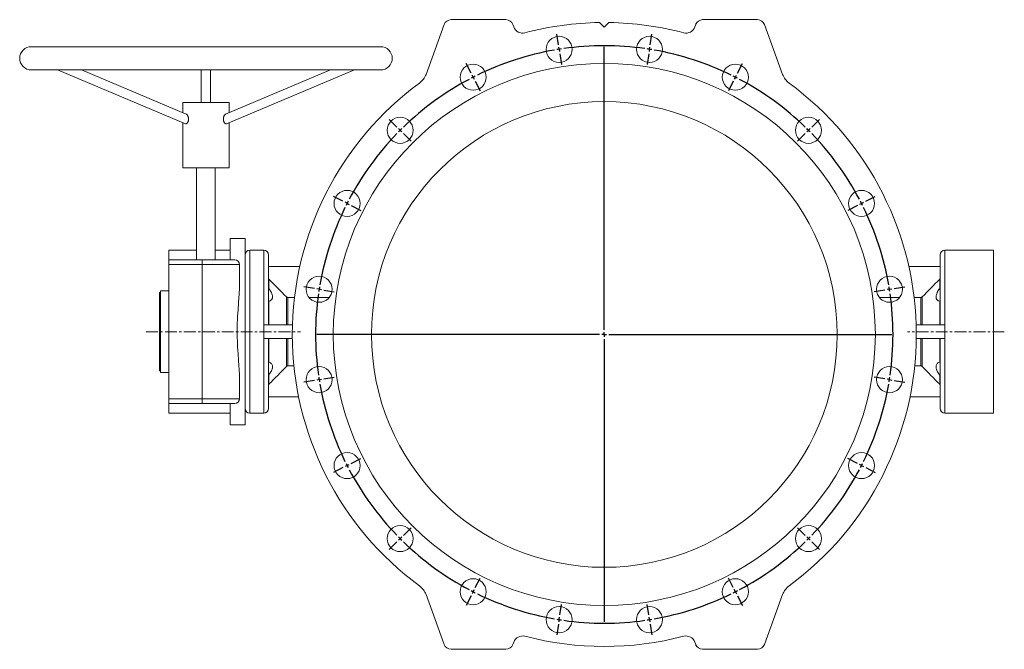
# Model space of a CAD drawing. Header units: millimetres. Extents: x -512 to 1100, y -209 to 1011.
# Tile 4 of 5: x -512 to 545, y 335 to 1011. Entities that reach past the tile are written whole.
import ezdxf

# ---------------------------------------------------------------- set-up
doc = ezdxf.new("R2010")
doc.units = ezdxf.units.MM
doc.linetypes.add('CENTERX2', pattern=[20.32, 12.7, -2.54, 2.54, -2.54])
doc.layers.add('FORMAT', color=7, linetype='Continuous')

# ---------------------------------------------------------------- blocks, each defined once
blk = doc.blocks.new('SW_CENTERMARKSYMBOL_0')
at = {"layer": 'FORMAT', "color": 0}
for p, q in [((169.9, 91.9), (168.1, 103.3)), ((268.5, 91.9), (270.3, 103.3)), ((170.7, 87), (170.3, 89.4)), ((170.7, 87), (171.1, 84.5)), ((219.2, -214.2), (219.2, 89.5)), ((267.7, 87), (267.3, 84.5)), ((267.7, 87), (268.1, 89.4)), ((171.5, 82), (173.3, 70.7)), ((266.9, 82), (265.1, 70.7)), ((76.2, 61.5), (71, 71.7)), ((362.2, 61.5), (367.4, 71.7)), ((78.5, 57), (77.3, 59.2)), ((78.5, 57), (79.6, 54.8)), ((359.9, 57), (358.8, 54.8)), ((359.9, 57), (361.1, 59.2)), ((80.7, 52.6), (86, 42.3)), ((357.7, 52.6), (352.4, 42.3)), ((-3.5, 3.5), (-11.7, 11.7)), ((441.9, 3.5), (450.1, 11.7)), ((0, 0), (-1.8, 1.8)), ((0, 0), (1.8, -1.8)), ((438.4, 0), (436.6, -1.8)), ((438.4, 0), (440.2, 1.8)), ((3.5, -3.5), (11.7, -11.7)), ((434.9, -3.5), (426.7, -11.7)), ((-61.5, -76.2), (-71.7, -71)), ((499.9, -76.2), (510.1, -71)), ((-57, -78.5), (-59.2, -77.3)), ((-57, -78.5), (-54.8, -79.6)), ((-52.6, -80.7), (-42.3, -86)), ((491, -80.7), (480.7, -86)), ((495.4, -78.5), (493.2, -79.6)), ((495.4, -78.5), (497.6, -77.3)), ((-91.9, -169.9), (-103.3, -168.1)), ((530.3, -169.9), (541.7, -168.1)), ((-87, -170.7), (-89.4, -170.3)), ((-87, -170.7), (-84.5, -171.1)), ((-82, -171.5), (-70.7, -173.3)), ((520.4, -171.5), (509.1, -173.3)), ((525.4, -170.7), (522.9, -171.1)), ((525.4, -170.7), (527.9, -170.3)), ((214.2, -219.2), (-89.5, -219.2)), ((219.2, -219.2), (216.7, -219.2)), ((219.2, -219.2), (219.2, -216.7)), ((219.2, -219.2), (219.2, -221.7)), ((219.2, -219.2), (221.7, -219.2)), ((224.2, -219.2), (527.9, -219.2)), ((219.2, -224.2), (219.2, -527.9)), ((-91.9, -268.5), (-103.3, -270.3)), ((-87, -267.7), (-89.4, -268.1)), ((-87, -267.7), (-84.5, -267.3)), ((-82, -266.9), (-70.7, -265.1)), ((520.4, -266.9), (509.1, -265.1)), ((525.4, -267.7), (522.9, -267.3)), ((525.4, -267.7), (527.9, -268.1)), ((530.3, -268.5), (541.7, -270.3)), ((-57, -359.9), (-54.8, -358.8)), ((-52.6, -357.7), (-42.3, -352.4)), ((491, -357.7), (480.7, -352.4)), ((495.4, -359.9), (493.2, -358.8)), ((-61.5, -362.2), (-71.7, -367.4)), ((-57, -359.9), (-59.2, -361.1)), ((495.4, -359.9), (497.6, -361.1)), ((499.9, -362.2), (510.1, -367.4)), ((3.5, -434.9), (11.7, -426.7)), ((434.9, -434.9), (426.7, -426.7)), ((-3.5, -441.9), (-11.7, -450.1)), ((0, -438.4), (-1.8, -440.2)), ((0, -438.4), (1.8, -436.6)), ((438.4, -438.4), (436.6, -436.6)), ((438.4, -438.4), (440.2, -440.2)), ((441.9, -441.9), (450.1, -450.1)), ((80.7, -491), (86, -480.7)), ((357.7, -491), (352.4, -480.7)), ((78.5, -495.4), (77.3, -497.6)), ((78.5, -495.4), (79.6, -493.2)), ((359.9, -495.4), (358.8, -493.2)), ((359.9, -495.4), (361.1, -497.6)), ((76.2, -499.9), (71, -510.1)), ((362.2, -499.9), (367.4, -510.1)), ((171.5, -520.4), (173.3, -509.1)), ((266.9, -520.4), (265.1, -509.1)), ((170.7, -525.4), (170.3, -527.9)), ((170.7, -525.4), (171.1, -522.9)), ((267.7, -525.4), (267.3, -522.9)), ((267.7, -525.4), (268.1, -527.9)), ((169.9, -530.3), (168.1, -541.7)), ((268.5, -530.3), (270.3, -541.7))]:
    blk.add_line(p, q, dxfattribs=at)
for start, end in [(99.9241, 116.0759), (99, 99.4621), (98.5379, 99), (81.9241, 98.0759), (81, 81.4621), (80.5379, 81), (63.9241, 80.0759), (117.9241, 134.0759), (117, 117.4621), (116.5379, 117), (63, 63.4621), (62.5379, 63), (45.9241, 62.0759), (134.5379, 135), (45, 45.4621), (44.5379, 45), (135.9241, 152.0759), (135, 135.4621), (27.9241, 44.0759), (153.9241, 170.0759), (153, 153.4621), (152.5379, 153), (27, 27.4621), (26.5379, 27), (9.9241, 26.0759), (170.5379, 171), (9, 9.4621), (171.9241, 188.0759), (171, 171.4621), (8.5379, 9), (351.9241, 8.0759), (188.5379, 189), (189, 189.4621), (189.9241, 206.0759), (333.9241, 350.0759), (350.5379, 351), (351, 351.4621), (206.5379, 207), (333, 333.4621), (207, 207.4621), (207.9241, 224.0759), (315.9241, 332.0759), (332.5379, 333), (224.5379, 225), (225, 225.4621), (225.9241, 242.0759), (297.9241, 314.0759), (314.5379, 315), (315, 315.4621), (242.5379, 243), (243, 243.4621), (296.5379, 297), (297, 297.4621), (243.9241, 260.0759), (279.9241, 296.0759), (260.5379, 261), (261, 261.4621), (261.9241, 278.0759), (278.5379, 279), (279, 279.4621)]:
    blk.add_arc((219.2, -219.2), 310, start, end, dxfattribs=at)

msp = doc.modelspace()

# ---------------------------------------------------------------- linework, layer by layer
at = {"color": 7, "linetype": 'Continuous', "lineweight": 15}
for p, q in [((-56, 1005.4), (-75.5, 951.9)), ((10.3, 1010.7), (-48.5, 1010.7)), ((18.7, 1002.9), (17.8, 1005.4)), ((110.9, 1007.6), (115.9, 1002.7)), ((115.9, 1002.7), (120.8, 1007.6)), ((213.1, 1002.9), (214, 1005.4)), ((221.5, 1010.7), (280.3, 1010.7)), ((287.8, 1005.4), (307.3, 951.9)), ((-124.3, 981.7), (-499.3, 981.7)), ((-499.3, 956.7), (-124.3, 956.7)), ((-471.3, 956.7), (-333.9, 898.9)), ((-333, 909.4), (-445.5, 956.7)), ((-316.8, 956.7), (-316.8, 921.7)), ((-306.8, 921.7), (-306.8, 956.7)), ((-178.1, 956.7), (-290.7, 909.4)), ((-289.7, 898.9), (-152.3, 956.7)), ((-336.8, 921.7), (-336.8, 911)), ((-336.8, 921.7), (-286.8, 921.7)), ((-286.8, 911), (-286.8, 921.7)), ((-336.8, 900.1), (-336.8, 851.7)), ((-286.8, 851.7), (-286.8, 900.1)), ((-336.8, 851.7), (-286.8, 851.7)), ((-321.8, 851.7), (-321.8, 752.7)), ((-301.8, 752.7), (-301.8, 851.7)), ((-269.8, 775.7), (-285.8, 775.7)), ((-285.8, 775.7), (-285.8, 752.7)), ((-269.8, 775.7), (-269.8, 575.7)), ((-321.8, 763.2), (-351.8, 763.2)), ((-351.8, 752.7), (-351.8, 763.2)), ((-285.8, 763.2), (-301.8, 763.2)), ((-249.8, 763.2), (-264.8, 763.2)), ((533.6, 763.2), (481.6, 763.2)), ((533.6, 763.2), (533.6, 675.7)), ((-351.8, 752.7), (-315.8, 752.7)), ((-351.8, 747.7), (-351.8, 752.7)), ((-315.8, 752.7), (-280.8, 752.7)), ((-244.8, 683.2), (-244.8, 758.2)), ((476.6, 683.2), (476.6, 758.2)), ((-351.8, 603.7), (-351.8, 747.7)), ((-275.8, 726.7), (-275.8, 747.7)), ((-211.1, 745.7), (-244.8, 745.7)), ((442.8, 745.7), (476.6, 745.7)), ((-351.8, 719.7), (-360.8, 719.7)), ((-360.8, 675.7), (-360.8, 719.7)), ((-360.8, 717.7), (-361.8, 717.7)), ((-361.8, 714), (-361.8, 717.7)), ((-361.8, 714), (-360.8, 714)), ((-361.8, 633.7), (-361.8, 714)), ((-216.7, 712.4), (-224, 712.4)), ((-179.4, 712.4), (-201.2, 712.4)), ((411.1, 712.4), (433, 712.4)), ((448.5, 712.4), (455.8, 712.4)), ((-249.8, 675.7), (-249.8, 683.2)), ((-249.8, 683.2), (-219, 683.2)), ((481.6, 683.2), (450.7, 683.2)), ((481.6, 675.7), (481.6, 683.2)), ((-360.8, 631.7), (-360.8, 675.7)), ((-249.8, 668.2), (-249.8, 675.7)), ((-249.8, 668.2), (-219.1, 668.2)), ((-244.8, 593.2), (-244.8, 668.2)), ((481.6, 668.2), (450.9, 668.2)), ((476.6, 593.2), (476.6, 668.2)), ((481.6, 668.2), (481.6, 675.7)), ((533.6, 675.7), (533.6, 588.2)), ((-224, 638.9), (-217.4, 638.9)), ((455.8, 638.9), (449.2, 638.9)), ((-361.8, 633.7), (-360.8, 633.7)), ((-360.8, 631.7), (-351.8, 631.7)), ((-275.8, 603.7), (-275.8, 624.6)), ((-351.8, 598.7), (-351.8, 603.7)), ((-212.3, 605.7), (-244.8, 605.7)), ((444.1, 605.7), (476.6, 605.7)), ((-315.8, 598.7), (-351.8, 598.7)), ((-351.8, 588.2), (-351.8, 598.7)), ((-280.8, 598.7), (-315.8, 598.7)), ((-285.8, 598.7), (-285.8, 575.7)), ((-351.8, 588.2), (-285.8, 588.2)), ((-264.8, 588.2), (-249.8, 588.2)), ((481.6, 588.2), (533.6, 588.2)), ((-285.8, 575.7), (-269.8, 575.7)), ((-56, 339.9), (-75.5, 393.4)), ((287.8, 339.9), (307.3, 393.4)), ((18.7, 342.4), (17.8, 339.9)), ((213.1, 342.4), (214, 339.9)), ((10.3, 334.7), (-48.5, 334.7)), ((221.5, 334.7), (280.3, 334.7))]:
    msp.add_line(p, q, dxfattribs=at)
at = {"color": 8, "linetype": 'Continuous', "lineweight": 0}
for p, q in [((-264.8, 588.2), (-264.8, 763.2)), ((-249.8, 683.2), (-249.8, 763.2)), ((481.6, 683.2), (481.6, 763.2)), ((-315.8, 752.7), (-315.8, 747.7)), ((-315.8, 747.7), (-351.8, 747.7)), ((-315.8, 603.7), (-315.8, 747.7)), ((-275.8, 747.7), (-315.8, 747.7)), ((-244.2, 722.2), (-244.2, 732.1)), ((476, 722.2), (476, 732.1)), ((-244.2, 683.2), (-244.2, 708.4)), ((-225.4, 683.2), (-225.4, 713)), ((-224, 683.2), (-224, 712.4)), ((455.8, 683.2), (455.8, 712.4)), ((457.2, 683.2), (457.2, 713)), ((476, 683.2), (476, 708.4)), ((-249.8, 588.2), (-249.8, 668.2)), ((-244.2, 642.9), (-244.2, 668.2)), ((-225.4, 638.3), (-225.4, 668.2)), ((-224, 638.9), (-224, 668.2)), ((455.8, 638.9), (455.8, 668.2)), ((457.2, 638.3), (457.2, 668.2)), ((476, 642.9), (476, 668.2)), ((481.6, 588.2), (481.6, 668.2)), ((-244.2, 619.2), (-244.2, 629.1)), ((476, 619.2), (476, 629.1)), ((-351.8, 603.7), (-315.8, 603.7)), ((-315.8, 603.7), (-275.8, 603.7)), ((-315.8, 603.7), (-315.8, 598.7))]:
    msp.add_line(p, q, dxfattribs=at)
at = {"color": 7, "linetype": 'Continuous', "lineweight": 15}
for centre, radius in [((67.4, 978.8), 14), ((164.4, 978.8), 14), ((115.9, 672.7), 291), ((-24.9, 948.9), 14), ((256.6, 948.9), 14), ((115.9, 672.7), 250), ((-103.3, 891.9), 14), ((335.1, 891.9), 14), ((-160.3, 813.4), 14), ((392.1, 813.4), 14), ((-190.3, 721.2), 14), ((422.1, 721.2), 14), ((-190.3, 624.2), 14), ((422.1, 624.2), 14), ((-160.3, 531.9), 14), ((392.1, 531.9), 14), ((-103.3, 453.5), 14), ((335.1, 453.5), 14), ((-24.9, 396.5), 14), ((256.6, 396.5), 14), ((67.4, 366.5), 14), ((164.4, 366.5), 14)]:
    msp.add_circle(centre, radius, dxfattribs=at)
for centre, radius, start, end in [((-48.5, 1002.7), 8, 90, 160), ((10.3, 1002.7), 8, 20, 90), ((115.9, 672.7), 335, 90.8489, 104.7391), ((115.9, 672.7), 335, 75.2609, 89.1511), ((221.5, 1002.7), 8, 90, 160), ((280.3, 1002.7), 8, 20, 90), ((28.1, 1006.3), 10, 200, 284.7391), ((203.7, 1006.3), 10, 255.2609, 340), ((-499.3, 969.2), 12.5, 90, 270), ((-124.3, 969.2), 12.5, 270, 90), ((-94.3, 958.8), 20, 306.302, 340), ((326.1, 958.8), 20, 200, 233.698), ((115.9, 672.7), 335, 126.302, 233.698), ((115.9, 672.7), 335, 306.302, 53.698), ((-264.8, 758.2), 5, 90, 180), ((-249.8, 758.2), 5, 0, 90), ((481.6, 758.2), 5, 90, 180), ((-280.8, 747.7), 5, 0, 90), ((-280.8, 603.7), 5, 270, 0), ((-264.8, 593.2), 5, 180, 270), ((-249.8, 593.2), 5, 270, 0), ((481.6, 593.2), 5, 180, 270), ((-94.3, 386.6), 20, 20, 53.698), ((326.1, 386.6), 20, 126.302, 160), ((28.1, 339), 10, 75.2609, 160), ((203.7, 339), 10, 20, 104.7391), ((-48.5, 342.7), 8, 200, 270), ((10.3, 342.7), 8, 270, 340), ((115.9, 672.7), 335, 255.2609, 284.7391), ((221.5, 342.7), 8, 200, 270), ((280.3, 342.7), 8, 270, 340)]:
    msp.add_arc(centre, radius, start, end, dxfattribs=at)
for points, knots in [([(-333, 909.4), (-332.8, 909.3), (-332.6, 909.2), (-332.2, 908.9), (-331.9, 908.4), (-331.5, 907.9), (-331.2, 907.2), (-330.9, 906.4), (-330.7, 905.6), (-330.5, 904.6), (-330.5, 903.6), (-330.6, 902.7), (-330.8, 901.8), (-331.1, 901), (-331.5, 900.3), (-331.8, 899.8), (-332.3, 899.3), (-332.7, 899), (-333.2, 898.9), (-333.6, 898.8), (-333.8, 898.9), (-333.9, 898.9)], [0, 0, 0, 0, 0.041198, 0.086894, 0.134111, 0.182428, 0.235315, 0.289463, 0.347734, 0.407617, 0.467001, 0.528309, 0.584332, 0.642213, 0.694608, 0.748622, 0.799411, 0.85169, 0.902203, 0.954179, 1, 1, 1, 1]), ([(-293.1, 904), (-293.1, 904.3), (-293.1, 904.9), (-292.9, 905.9), (-292.6, 906.8), (-292.3, 907.6), (-291.9, 908.3), (-291.4, 908.8), (-291, 909.2), (-290.8, 909.3), (-290.7, 909.3)], [0, 0, 0, 0, 0.1315167, 0.2669187, 0.3983957, 0.5336047, 0.665865, 0.8026945, 0.9230311, 1, 1, 1, 1]), ([(-289.7, 898.9), (-289.8, 898.9), (-289.9, 898.8), (-290.3, 898.8), (-290.7, 898.9), (-291.1, 899.2), (-291.6, 899.5), (-292, 900), (-292.3, 900.6), (-292.7, 901.3), (-292.9, 902.1), (-293.1, 903), (-293.1, 903.6), (-293.1, 904)], [0, 0, 0, 0, 0.040132, 0.134242, 0.225786, 0.319984, 0.411504, 0.505683, 0.597162, 0.691254, 0.783559, 0.878374, 1, 1, 1, 1]), ([(-244.2, 732.1), (-244.3, 732.1), (-244.4, 732.3), (-244.7, 732.7), (-244.8, 733.1), (-244.8, 733.4), (-244.8, 733.5)], [0, 0, 0, 0, 0.07851, 0.504947, 0.773002, 1, 1, 1, 1]), ([(476, 732.1), (476, 732.1), (476.2, 732.3), (476.4, 732.7), (476.6, 733.1), (476.6, 733.4), (476.6, 733.5)], [0, 0, 0, 0, 0.07851, 0.504947, 0.773002, 1, 1, 1, 1]), ([(-275.8, 624.6), (-275.8, 628.5), (-276, 632.5), (-276.4, 638.6), (-276.6, 640.7), (-276.8, 643.9), (-276.9, 644.9), (-277, 647.1), (-277.1, 648.1), (-277.5, 653.5), (-277.8, 657.9), (-278.2, 666.7), (-278.3, 671.2), (-278.3, 676.8), (-278.3, 677.9), (-278.3, 680.2), (-278.3, 681.3), (-278.2, 684.7), (-278.1, 686.9), (-277.8, 693.5), (-277.5, 697.8), (-277, 704.3), (-276.9, 706.4), (-276.6, 709.6), (-276.6, 710.6), (-276.4, 712.7), (-276.3, 713.8), (-276, 718.9), (-275.8, 722.9), (-275.8, 726.7)], [0, 0, 0, 0, 0.125, 0.125, 0.1875, 0.1875, 0.21875, 0.21875, 0.25, 0.25, 0.375, 0.375, 0.5, 0.5, 0.53125, 0.53125, 0.5625, 0.5625, 0.625, 0.625, 0.75, 0.75, 0.8125, 0.8125, 0.84375, 0.84375, 0.875, 0.875, 1, 1, 1, 1]), ([(-244.8, 724.1), (-244.8, 723.9), (-244.8, 723.6), (-244.7, 723.2), (-244.5, 722.7), (-244.3, 722.4), (-244.2, 722.2)], [0, 0, 0, 0, 0.205463, 0.46222, 0.725312, 1, 1, 1, 1]), ([(-244.2, 722.2), (-243.7, 721.4), (-243.2, 720.7), (-242.5, 719.5), (-242.3, 719.1), (-241.8, 718.4), (-241.6, 718), (-241.1, 716.8), (-240.8, 716), (-240.5, 714.9), (-240.4, 714.5), (-240.3, 713.8), (-240.3, 713.5), (-240.3, 712.8), (-240.3, 712.5), (-240.4, 712), (-240.4, 711.9), (-240.5, 711.6), (-240.6, 711.5), (-240.7, 711.1), (-240.8, 710.8), (-241.1, 710.4), (-241.3, 710.1), (-241.8, 709.6), (-242.2, 709.2), (-243.2, 708.7), (-243.7, 708.6), (-244.2, 708.4)], [0, 0, 0, 0, 0.125, 0.125, 0.1875, 0.1875, 0.25, 0.25, 0.375, 0.375, 0.4375, 0.4375, 0.5, 0.5, 0.5625, 0.5625, 0.59375, 0.59375, 0.625, 0.625, 0.6875, 0.6875, 0.75, 0.75, 0.875, 0.875, 1, 1, 1, 1]), ([(476, 722.2), (475.5, 721.4), (474.9, 720.7), (474.2, 719.5), (474, 719.1), (473.6, 718.4), (473.4, 718), (472.9, 716.8), (472.6, 716), (472.3, 714.9), (472.2, 714.5), (472.1, 713.8), (472.1, 713.5), (472.1, 712.8), (472.1, 712.5), (472.2, 712), (472.2, 711.9), (472.3, 711.6), (472.3, 711.5), (472.5, 711.1), (472.6, 710.8), (472.9, 710.4), (473.1, 710.1), (473.6, 709.6), (474, 709.2), (474.9, 708.7), (475.5, 708.6), (476, 708.4)], [0, 0, 0, 0, 0.125, 0.125, 0.1875, 0.1875, 0.25, 0.25, 0.375, 0.375, 0.4375, 0.4375, 0.5, 0.5, 0.5625, 0.5625, 0.59375, 0.59375, 0.625, 0.625, 0.6875, 0.6875, 0.75, 0.75, 0.875, 0.875, 1, 1, 1, 1]), ([(476.6, 724.1), (476.6, 723.9), (476.5, 723.4), (476.4, 722.9), (476.2, 722.5), (476, 722.3), (476, 722.2)], [0, 0, 0, 0, 0.337069, 0.602698, 0.875511, 1, 1, 1, 1]), ([(-244.2, 708.4), (-244.4, 708.4), (-244.6, 708.3), (-244.8, 708.2), (-244.8, 708.2), (-244.8, 708.2), (-244.8, 708.2)], [0, 0, 0, 0, 0.415153, 0.665321, 0.921336, 1, 1, 1, 1]), ([(-224, 712.4), (-224.2, 712.4), (-224.5, 712.5), (-225, 712.7), (-225.2, 712.8), (-225.4, 713)], [0, 0, 0, 0, 0.5, 0.5, 1, 1, 1, 1]), ([(455.8, 712.4), (456, 712.4), (456.3, 712.5), (456.8, 712.7), (457, 712.8), (457.2, 713)], [0, 0, 0, 0, 0.5, 0.5, 1, 1, 1, 1]), ([(476, 708.4), (476.1, 708.4), (476.3, 708.3), (476.4, 708.3), (476.6, 708.2), (476.6, 708.2), (476.6, 708.2)], [0, 0, 0, 0, 0.250598, 0.508039, 0.751295, 1, 1, 1, 1]), ([(-244.8, 643.1), (-244.8, 643.1), (-244.8, 643.1), (-244.7, 643), (-244.5, 643), (-244.3, 642.9), (-244.2, 642.9)], [0, 0, 0, 0, 0.204509, 0.461194, 0.724213, 1, 1, 1, 1]), ([(-244.2, 642.9), (-243.7, 642.8), (-243.2, 642.6), (-242.5, 642.2), (-242.3, 642.1), (-241.8, 641.7), (-241.6, 641.6), (-241.1, 641), (-240.8, 640.5), (-240.5, 639.7), (-240.4, 639.4), (-240.3, 638.8), (-240.3, 638.5), (-240.3, 637.9), (-240.3, 637.5), (-240.4, 637), (-240.4, 636.8), (-240.5, 636.4), (-240.6, 636.2), (-240.7, 635.7), (-240.8, 635.3), (-241.1, 634.5), (-241.3, 634.1), (-241.8, 633), (-242.2, 632.2), (-243.2, 630.7), (-243.7, 629.9), (-244.2, 629.1)], [0, 0, 0, 0, 0.125, 0.125, 0.1875, 0.1875, 0.25, 0.25, 0.375, 0.375, 0.4375, 0.4375, 0.5, 0.5, 0.5625, 0.5625, 0.59375, 0.59375, 0.625, 0.625, 0.6875, 0.6875, 0.75, 0.75, 0.875, 0.875, 1, 1, 1, 1]), ([(-225.4, 638.3), (-225.2, 638.5), (-225, 638.7), (-224.6, 638.8), (-224.5, 638.9), (-224.3, 638.9), (-224.1, 638.9), (-224, 638.9)], [0, 0, 0, 0, 0.5, 0.5, 0.75, 0.75, 1, 1, 1, 1]), ([(457.2, 638.3), (457, 638.5), (456.8, 638.7), (456.4, 638.8), (456.3, 638.9), (456, 638.9), (455.9, 638.9), (455.8, 638.9)], [0, 0, 0, 0, 0.5, 0.5, 0.75, 0.75, 1, 1, 1, 1]), ([(476, 642.9), (475.5, 642.8), (474.9, 642.6), (474.2, 642.2), (474, 642.1), (473.6, 641.7), (473.4, 641.6), (472.9, 641), (472.6, 640.5), (472.3, 639.7), (472.2, 639.4), (472.1, 638.8), (472.1, 638.5), (472.1, 637.9), (472.1, 637.5), (472.2, 637), (472.2, 636.8), (472.3, 636.4), (472.3, 636.2), (472.5, 635.7), (472.6, 635.3), (472.9, 634.5), (473.1, 634.1), (473.6, 633), (474, 632.2), (474.9, 630.7), (475.5, 629.9), (476, 629.1)], [0, 0, 0, 0, 0.125, 0.125, 0.1875, 0.1875, 0.25, 0.25, 0.375, 0.375, 0.4375, 0.4375, 0.5, 0.5, 0.5625, 0.5625, 0.59375, 0.59375, 0.625, 0.625, 0.6875, 0.6875, 0.75, 0.75, 0.875, 0.875, 1, 1, 1, 1]), ([(476.6, 643.1), (476.6, 643.1), (476.5, 643.1), (476.4, 643), (476.2, 643), (476, 642.9), (476, 642.9)], [0, 0, 0, 0, 0.33707, 0.602698, 0.875511, 1, 1, 1, 1]), ([(-244.2, 629.1), (-244.4, 628.9), (-244.6, 628.5), (-244.8, 627.9), (-244.8, 627.5), (-244.8, 627.3), (-244.8, 627.2)], [0, 0, 0, 0, 0.414486, 0.664566, 0.920483, 1, 1, 1, 1]), ([(476, 629.1), (476.1, 629), (476.3, 628.7), (476.4, 628.2), (476.6, 627.7), (476.6, 627.4), (476.6, 627.2)], [0, 0, 0, 0, 0.250597, 0.50804, 0.751296, 1, 1, 1, 1]), ([(-244.8, 617.8), (-244.8, 618), (-244.8, 618.4), (-244.5, 618.9), (-244.3, 619.2), (-244.2, 619.2)], [0, 0, 0, 0, 0.355976, 0.789032, 1, 1, 1, 1]), ([(476.6, 617.8), (476.6, 618), (476.5, 618.4), (476.3, 618.9), (476.1, 619.2), (476, 619.2)], [0, 0, 0, 0, 0.355976, 0.789032, 1, 1, 1, 1])]:
    msp.add_open_spline(points, degree=3, knots=knots, dxfattribs=at)
for points in [[(-225.4, 713), (-231.7, 719.4), (-237.9, 725.7), (-244.2, 732.1)], [(457.2, 713), (463.4, 719.4), (469.7, 725.7), (476, 732.1)], [(-244.2, 619.2), (-237.9, 625.6), (-231.7, 631.9), (-225.4, 638.3)], [(476, 619.2), (469.7, 625.6), (463.4, 631.9), (457.2, 638.3)]]:
    msp.add_open_spline(points, degree=3, dxfattribs=at)
at = {"layer": 'FORMAT', "color": 7, "linetype": 'CENTERX2', "lineweight": 0}
for p, q in [((-376.1, 675.7), (-210.3, 675.7)), ((545.4, 675.7), (441.5, 675.7))]:
    msp.add_line(p, q, dxfattribs=at)

# ---------------------------------------------------------------- block references
at = {"layer": 'FORMAT', "color": 7}
msp.add_blockref('SW_CENTERMARKSYMBOL_0', (-103.3, 891.9), dxfattribs=at)

doc.saveas('drawing.dxf')
